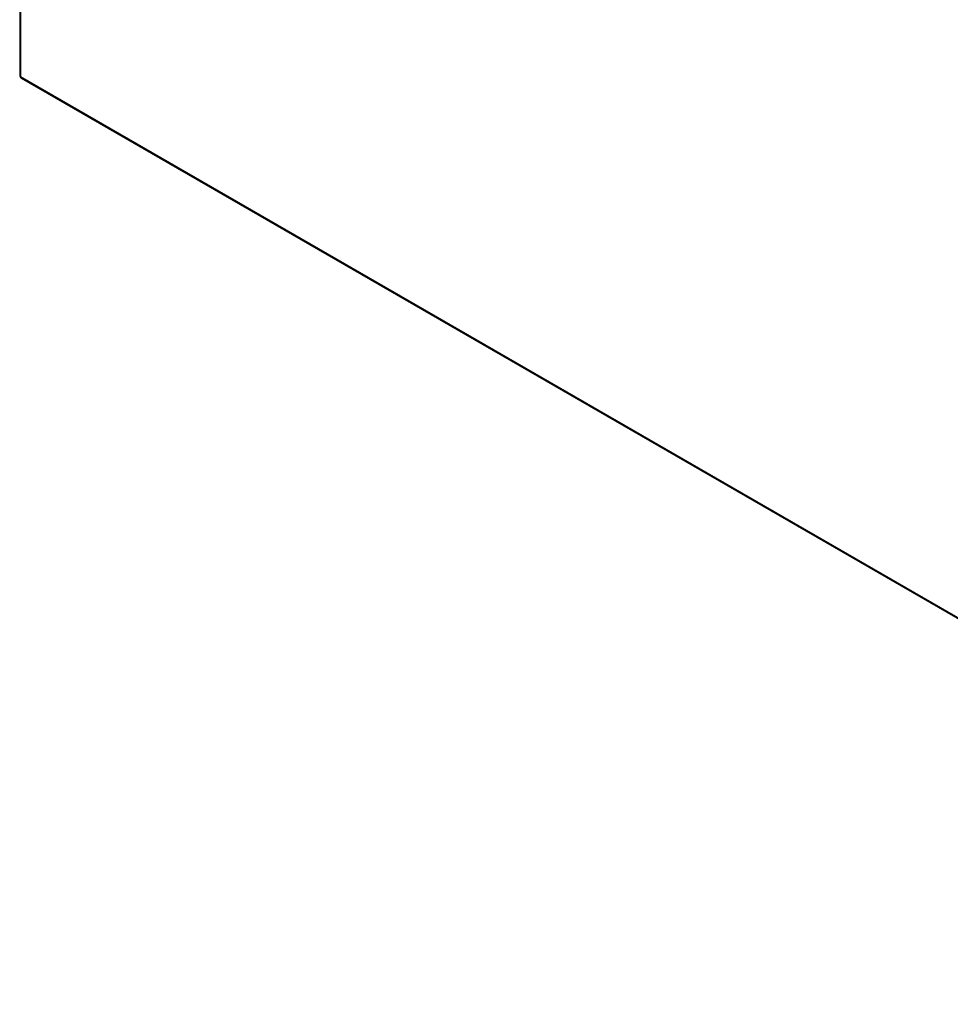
# Model space of a CAD drawing. Header units: inches. Extents: x 17 to 386, y 34 to 183.
# Tile 15 of 21: x 327 to 357, y 124 to 155. Entities that reach past the tile are written whole.
import ezdxf

# ---------------------------------------------------------------- set-up
doc = ezdxf.new("R2010")
doc.units = ezdxf.units.IN
doc.header["$MEASUREMENT"] = 0
doc.layers.add('Visible Edges(ANSI)', color=7, linetype='Continuous', lineweight=25)
doc.layers.add('Visible Tangent Edges(ANSI)', color=7, linetype='Continuous', lineweight=25)

msp = doc.modelspace()

# ---------------------------------------------------------------- linework, layer by layer
at = {"layer": 'Visible Edges(ANSI)'}
for p, q in [((327.221, 177.56), (327.221, 153.293)), ((327.27, 153.208), (377.902, 123.975))]:
    msp.add_line(p, q, dxfattribs=at)
msp.add_arc((327.32, 153.293), 0.099, 180, 240, dxfattribs=at)
at = {"layer": 'Visible Tangent Edges(ANSI)'}
for p, q in [((327.25, 177.519), (327.25, 153.253)), ((327.25, 153.253), (377.882, 124.02))]:
    msp.add_line(p, q, dxfattribs=at)
for major_axis, start_param, end_param in [((-0.099, 0), 0, 0.785398), ((-0.0495, -0.0857), 5.497787, 6.283185)]:
    msp.add_ellipse((327.32, 153.293), major_axis=major_axis, ratio=0.57735, start_param=start_param, end_param=end_param, dxfattribs=at)

doc.saveas('drawing.dxf')
